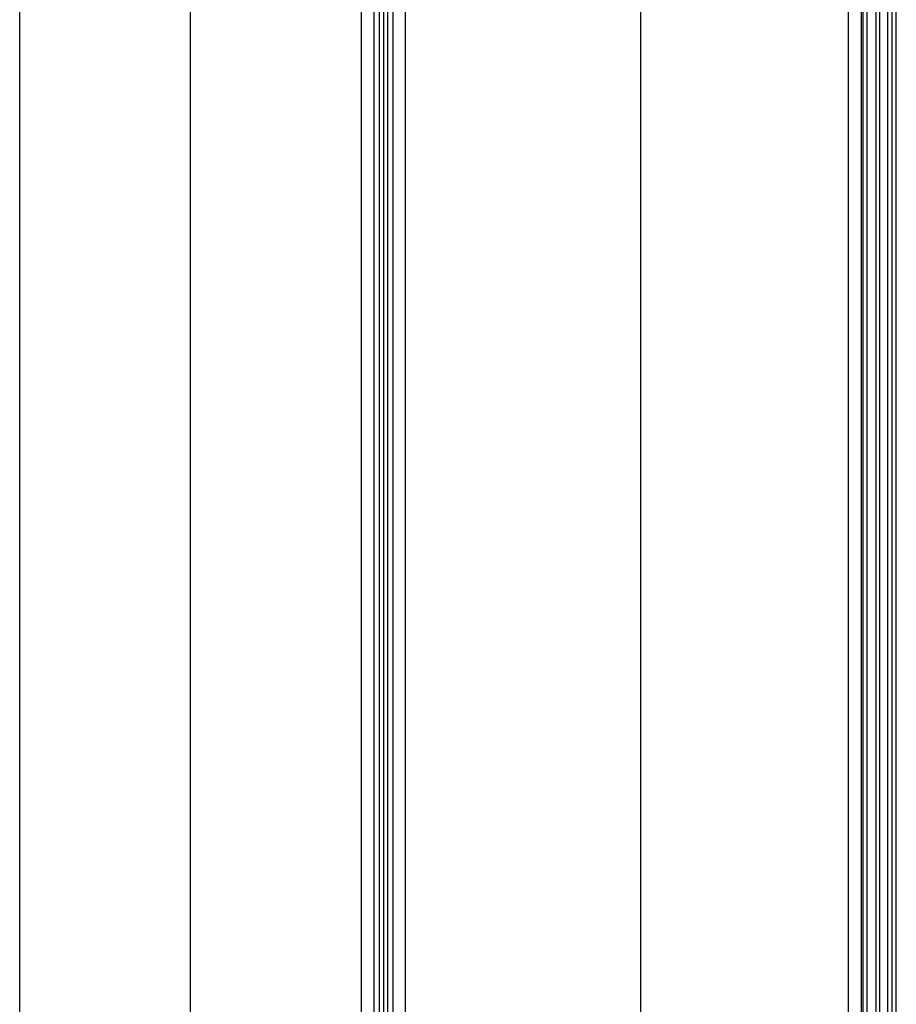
# Model space of a CAD drawing. Header units: millimetres. Extents: x 154 to 631, y -21 to 485.
# Tile 13 of 29: x 580 to 631, y 61 to 118. Entities that reach past the tile are written whole.
import ezdxf

# ---------------------------------------------------------------- set-up
doc = ezdxf.new("R2010")
doc.units = ezdxf.units.MM
doc.header["$MEASUREMENT"] = 0
doc.layers.add('Predefinito', color=5, linetype='Continuous')

# ---------------------------------------------------------------- blocks, each defined once
blk = doc.blocks.new('(#4355) Document')
at = {"layer": 'Predefinito', "extrusion": (0.99863, 0, 0.052336)}
for points in [[(15.449, 463.2), (445.615, 463.198), (445.783, 463.193), (445.953, 463.183), (446.123, 463.17), (446.294, 463.152), (446.467, 463.131), (446.64, 463.105), (446.814, 463.075), (446.988, 463.041), (447.163, 463.002), (447.338, 462.959), (447.513, 462.911), (447.688, 462.858), (447.862, 462.801), (448.036, 462.74), (448.21, 462.674), (448.382, 462.603), (448.554, 462.527), (448.725, 462.447), (448.894, 462.362), (449.061, 462.273), (449.227, 462.179), (449.391, 462.081), (449.553, 461.978), (449.713, 461.87), (449.87, 461.759), (450.024, 461.643), (450.176, 461.523), (450.325, 461.399), (450.471, 461.271), (450.613, 461.139), (450.752, 461.004), (450.888, 460.864), (451.02, 460.722), (451.148, 460.576), (451.272, 460.427), (451.392, 460.276), (451.508, 460.121), (451.619, 459.964), (451.726, 459.804), (451.829, 459.642), (451.928, 459.478), (452.022, 459.313), (452.111, 459.145), (452.196, 458.976), (452.276, 458.805), (452.352, 458.634), (452.422, 458.461), (452.489, 458.287), (452.55, 458.113), (452.607, 457.939), (452.659, 457.764), (452.707, 457.589), (452.751, 457.414), (452.789, 457.239), (452.824, 457.065), (452.854, 456.891), (452.88, 456.718), (452.901, 456.546), (452.919, 456.374), (452.932, 456.204), (452.942, 456.035), (452.947, 455.867), (452.949, 440.7), (452.947, 440.534), (452.942, 440.366), (452.932, 440.197), (452.919, 440.026), (452.901, 439.855), (452.88, 439.682), (452.854, 439.509), (452.824, 439.335), (452.789, 439.161), (452.751, 438.986), (452.707, 438.812), (452.659, 438.637), (452.607, 438.462), (452.55, 438.287), (452.489, 438.113), (452.422, 437.94), (452.352, 437.767), (452.276, 437.595), (452.196, 437.425), (452.111, 437.256), (452.022, 437.088), (451.928, 436.922), (451.829, 436.758), (451.726, 436.596), (451.619, 436.437), (451.508, 436.279), (451.392, 436.125), (451.272, 435.973), (451.148, 435.824), (451.02, 435.678), (450.888, 435.536), (450.752, 435.397), (450.613, 435.261), (450.471, 435.13), (450.325, 435.002), (450.176, 434.878), (450.024, 434.758), (449.87, 434.642), (449.713, 434.53), (449.553, 434.423), (449.391, 434.32), (449.227, 434.221), (449.061, 434.127), (448.894, 434.038), (448.725, 433.953), (448.554, 433.873), (448.382, 433.798), (448.21, 433.727), (448.036, 433.661), (447.862, 433.599), (447.688, 433.542), (447.513, 433.49), (447.338, 433.442), (447.163, 433.399), (446.988, 433.36), (446.814, 433.325), (446.64, 433.295), (446.467, 433.27), (446.294, 433.248), (446.123, 433.231), (445.953, 433.217), (445.783, 433.208), (445.615, 433.202), (445.449, 433.2)], [(445.449, 433.2), (15.283, 433.202), (15.115, 433.208), (14.945, 433.217), (14.775, 433.231), (14.604, 433.248), (14.431, 433.27), (14.258, 433.295), (14.084, 433.325), (13.91, 433.36), (13.735, 433.399), (13.56, 433.442), (13.385, 433.49), (13.21, 433.542), (13.036, 433.599), (12.862, 433.661), (12.688, 433.727), (12.516, 433.798), (12.344, 433.873), (12.173, 433.953), (12.004, 434.038), (11.837, 434.127), (11.671, 434.221), (11.507, 434.32), (11.345, 434.423), (11.185, 434.53), (11.028, 434.642), (10.874, 434.758), (10.722, 434.878), (10.573, 435.002), (10.427, 435.13), (10.285, 435.261), (10.146, 435.397), (10.01, 435.536), (9.878, 435.678), (9.75, 435.824), (9.626, 435.973), (9.506, 436.125), (9.39, 436.279), (9.279, 436.437), (9.172, 436.596), (9.069, 436.758), (8.97, 436.922), (8.876, 437.088), (8.787, 437.256), (8.702, 437.425), (8.622, 437.595), (8.546, 437.767), (8.476, 437.94), (8.409, 438.113), (8.348, 438.287), (8.291, 438.462), (8.239, 438.637), (8.191, 438.812), (8.147, 438.986), (8.109, 439.161), (8.074, 439.336), (8.044, 439.509), (8.018, 439.683), (7.997, 439.855), (7.979, 440.026), (7.966, 440.197), (7.956, 440.366), (7.951, 440.534), (7.949, 455.7), (7.951, 455.867), (7.956, 456.035), (7.966, 456.204), (7.979, 456.374), (7.997, 456.546), (8.018, 456.718), (8.044, 456.891), (8.074, 457.065), (8.109, 457.239), (8.147, 457.414), (8.191, 457.589), (8.239, 457.764), (8.291, 457.939), (8.348, 458.113), (8.409, 458.287), (8.476, 458.461), (8.546, 458.634), (8.622, 458.805), (8.702, 458.976), (8.787, 459.145), (8.876, 459.313), (8.97, 459.478), (9.069, 459.642), (9.172, 459.804), (9.279, 459.964), (9.39, 460.121), (9.506, 460.276), (9.626, 460.427), (9.75, 460.576), (9.878, 460.722), (10.01, 460.864), (10.146, 461.004), (10.285, 461.139), (10.427, 461.271), (10.573, 461.399), (10.722, 461.523), (10.874, 461.643), (11.028, 461.759), (11.185, 461.87), (11.345, 461.978), (11.507, 462.081), (11.671, 462.179), (11.837, 462.273), (12.004, 462.362), (12.173, 462.447), (12.344, 462.527), (12.516, 462.603), (12.688, 462.674), (12.862, 462.74), (13.036, 462.801), (13.21, 462.858), (13.385, 462.911), (13.56, 462.959), (13.735, 463.002), (13.91, 463.041), (14.084, 463.075), (14.258, 463.105), (14.431, 463.131), (14.604, 463.152), (14.775, 463.17), (14.945, 463.183), (15.115, 463.193), (15.283, 463.198), (15.449, 463.2)]]:
    blk.add_lwpolyline(points, dxfattribs=at)
at = {"layer": 'Predefinito'}
for points in [[(580.137, 23.891), (580.137, 437.007)], [(589.996, 23.891), (589.996, 437.007)], [(599.854, 437.007), (599.854, 23.891)], [(600.576, 437.007), (600.576, 23.891)], [(600.905, 23.891), (600.905, 437.007)], [(601.133, 437.007), (601.133, 23.891)], [(601.361, 437.007), (601.361, 23.891)], [(601.69, 23.891), (601.69, 437.007)], [(602.412, 23.891), (602.412, 437.007)], [(615.981, 23.891), (615.981, 437.007)], [(627.98, 23.891), (627.98, 437.007)], [(628.701, 437.007), (628.701, 23.891)], [(629.031, 437.007), (629.031, 23.891)], [(629.55, 437.007), (629.55, 23.891)], [(629.763, 437.007), (629.763, 23.891)], [(630.241, 23.891), (630.241, 437.007)], [(630.496, 23.891), (630.496, 437.007)]]:
    blk.add_lwpolyline(points, dxfattribs=at)
for points in [[(628.795, 445.708, 500.291), (628.795, 15.449, 500.294)], [(630.731, 15.19, 463.348), (630.732, 445.449, 463.345)]]:
    blk.add_polyline3d(points, dxfattribs=at)

msp = doc.modelspace()

# ---------------------------------------------------------------- block references
at = {"layer": 'Predefinito'}
msp.add_blockref('(#4355) Document', (0, 0), dxfattribs=at)

doc.saveas('drawing.dxf')
